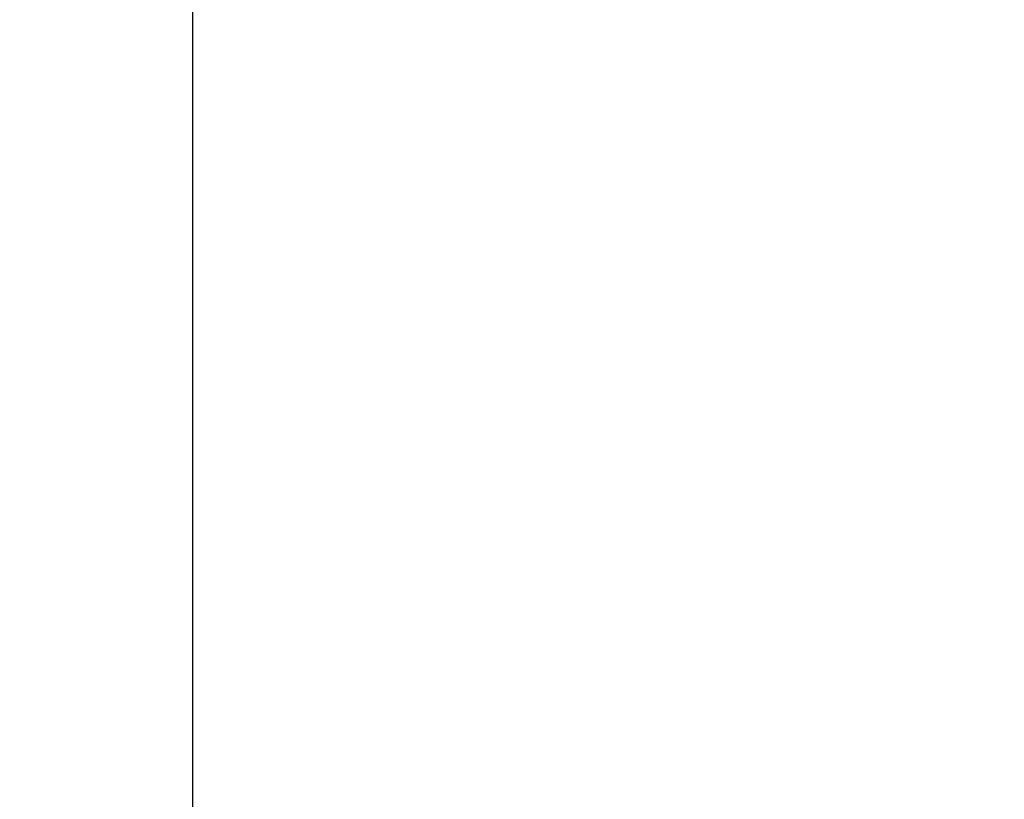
# Model space of a CAD drawing. Header units: millimetres. Extents: x 58700 to 76644, y 972 to 11123.
# Tile 210 of 256: x 62396.062 to 62396.1026, y 7274.7601 to 7274.7922. Entities that reach past the tile are written whole.
import ezdxf

# ---------------------------------------------------------------- set-up
doc = ezdxf.new("R2010")
doc.units = ezdxf.units.MM

msp = doc.modelspace()

# ---------------------------------------------------------------- hatches: boundary and pattern name
at = {"lineweight": 13}
h = msp.add_hatch(dxfattribs=at)
h.set_pattern_fill('ANSI33', color=256, scale=50, style=0)
h.set_pattern_definition([(45, (-737.5, -83.74), (-224.5064, 224.5064), []), (45, (-513, -83.74), (-224.5064, 224.5064), [158.75, -79.375])])
h.paths.add_polyline_path([(62007.083511, 7097.511773), (62407.083552, 7097.511773), (62407.083516, 7255.048283), (62402.080766, 7255.048283), (62402.080766, 7274.801271), (62007.083511, 7274.801271)])
h.paths.add_polyline_path([(62385.844518, 7570.310527), (62385.844518, 7492.878276), (62037.072043, 7492.878276), (62037.072043, 7570.310527)], flags=16)
h.paths.add_polyline_path([(62665.495643, 7274.801271), (62665.495643, 7633.599651), (62453.283511, 7630.763855), (62453.283511, 7460.915332), (62503.283511, 7460.915332), (62503.283511, 7450.915332), (62453.283511, 7450.915332), (62453.283511, 7274.801271)])
h.paths.add_polyline_path([(62410.883511, 7450.915332), (62360.883511, 7450.915332), (62360.883511, 7460.915332), (62410.883511, 7460.915332), (62410.883511, 7630.197262), (62031.005957, 7625.120947), (62007.083511, 7601.198502), (62007.083511, 7290.801271), (62124.582139, 7290.801271), (62124.582139, 7292.801271), (62284.582139, 7292.801271), (62284.582139, 7290.801271), (62410.883511, 7290.801271)])
h.paths.add_polyline_path([(62083.369875, 7308.267951), (62083.369875, 7416.705332), (62304.403227, 7416.705332), (62304.403227, 7308.267951)])
at = {"lineweight": 9}
h = msp.add_hatch(dxfattribs=at)
h.set_pattern_fill('ANSI31', color=256)
h.set_pattern_definition([(45, (-737.497, -83.7406), (-2.24506403, 2.24506403), [])])
edge = h.paths.add_edge_path()
edge.add_line((62456.06918, 7280.801271), (62450.06918, 7280.801271))
edge.add_line((62450.06918, 7280.801271), (62450.06918, 7274.801271))
edge.add_line((62450.06918, 7274.801271), (62453.06918, 7274.801271))
edge.add_arc((62453.06918, 7277.801271), 3, 270, 360)
edge.add_line((62456.06918, 7277.801271), (62456.06918, 7280.801271))
edge = h.paths.add_edge_path()
edge.add_line((62411.66918, 7280.801271), (62396.06918, 7280.801271))
edge.add_line((62396.06918, 7280.801271), (62396.06918, 7240.801271))
edge.add_line((62396.06918, 7240.801271), (62399.06918, 7240.801271))
edge.add_arc((62399.06918, 7243.801271), 3, 270, 360)
edge.add_line((62402.06918, 7243.801271), (62402.06918, 7268.801271))
edge.add_arc((62408.06918, 7268.801271), 6, 90, 180, ccw=False)
edge.add_line((62408.06918, 7274.801271), (62411.66918, 7274.801271))
edge.add_line((62411.66918, 7274.801271), (62411.66918, 7280.801271))

# ---------------------------------------------------------------- linework, layer by layer
msp.add_lwpolyline([(62396.06918, 7240.801271), (62396.06918, 7280.801271), (62456.06918, 7280.801271), (62456.06918, 7277.801271, -0.414214), (62453.06918, 7274.801271), (62408.06918, 7274.801271, 0.414214), (62402.06918, 7268.801271), (62402.06918, 7243.801271, -0.414214), (62399.06918, 7240.801271), (62396.06918, 7240.801271)], format="xyb")

doc.saveas('drawing.dxf')
